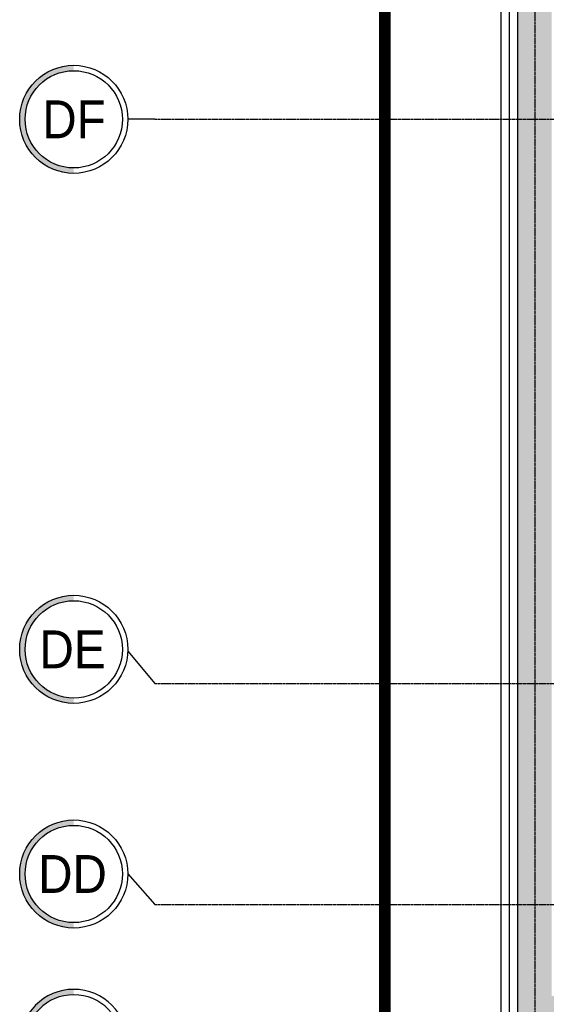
# Model space of a CAD drawing. Header units: inches. Extents: x 788 to 26783, y -4103 to 21.
# Tile 72 of 101: x 21176 to 21487, y -1216 to -633. Entities that reach past the tile are written whole.
import ezdxf
from ezdxf.enums import TextEntityAlignment as Align

# ---------------------------------------------------------------- set-up
doc = ezdxf.new("R2010")
doc.units = ezdxf.units.IN
doc.header["$MEASUREMENT"] = 0
doc.linetypes.add('CENTER', pattern=[2, 1.25, -0.25, 0.25, -0.25])
doc.linetypes.add('HIDDEN', pattern=[9.525, 6.35, -3.175])
for name, color, linetype in [('E50', 3, 'Continuous'), ('Os-osie glowne', 1, 'CENTER'), ('Os-osie-opis', 2, 'Continuous'), ('Sc-beton', 7, 'Continuous'), ('Sc-beton-hatch', 86, 'Continuous'), ('Sc-izolacja term-styropian', 151, 'STYROPIAN-KA')]:
    doc.layers.add(name, color=color, linetype=linetype)
doc.styles.add('dwg_opis duży', font='ARIAL.TTF', dxfattribs={"width": 0.9})
doc.linetypes.add('STYROPIAN-KA', pattern='A,0.0001,-0.1,[135,ltypeshp.shx,S=0.1,R=0,X=-0.1,Y=0],0,[135,ltypeshp.shx,S=0.1,R=180,X=0.1,Y=0],-0.1', length=0.2001)
doc.linetypes.add('ZIGZAG', pattern='A,0.00254,-5.08,[131,ltypeshp.shx,S=5.08,R=0,X=-5.08,Y=0],-10.16,[131,ltypeshp.shx,S=5.08,R=180,X=5.08,Y=0],-5.08', length=20.32254)

# ---------------------------------------------------------------- blocks, each defined once
blk = doc.blocks.new('_opis_osi')
blk.add_hatch(color=256).paths.add_polyline_path([(32, -32), (28.8, -32, -1), (-28.8, -32), (-32, -32, 1)])
for radius in [32, 28.8]:
    blk.add_circle((0, -32), radius)
at = {"style": 'dwg_opis duży', "width": 0.9}
blk.add_attdef('AXNAMEV', text='', height=22.4, rotation=90, dxfattribs=at).set_placement((0, -32), align=Align.MIDDLE_CENTER)

msp = doc.modelspace()

# ---------------------------------------------------------------- hatches: boundary and pattern name
at = {"layer": 'Sc-beton-hatch'}
h = msp.add_hatch(dxfattribs=at)
h.set_pattern_fill('ANSI33', color=256, style=0)
h.set_pattern_definition([(45, (-29453.0206, 16237.085), (-4.49012806, 4.49012806), []), (45, (-29448.5305, 16237.085), (-4.49012806, 4.49012806), [3.175, -1.5875])])
h.paths.add_polyline_path([(21815.53, -550.83), (21480.53, -550.83), (21480.53, -691.83), (21490.53, -691.83), (21490.53, -560.83), (21805.53, -560.83), (21805.53, -614.33), (21815.53, -617.78)])
h.paths.add_polyline_path([(22084.53, -550.83), (21815.53, -550.83), (21815.53, -617.78), (21825.53, -621.22), (21825.53, -560.83), (22074.53, -560.83), (22074.53, -571.83), (22084.53, -571.83)])
h.paths.add_polyline_path([(22084.53, -540.83), (21815.53, -540.83), (21815.53, -550.83), (22084.53, -550.83)])
h.paths.add_polyline_path([(21815.53, -540.83), (21480.53, -540.83), (21480.53, -550.83), (21815.53, -550.83)])
h.paths.add_polyline_path([(21825.53, -621.22), (21815.53, -617.78), (21815.53, -691.83), (22084.53, -691.83), (22084.53, -671.83), (22074.53, -671.83), (22074.53, -681.83), (21825.53, -681.83)])
h.paths.add_polyline_path([(21815.53, -617.78), (21805.53, -614.33), (21805.53, -691.83), (21815.53, -691.83)])
h.paths.add_polyline_path([(21949.03, -691.83), (21815.53, -691.83), (21815.53, -1025.83), (21897.03, -1025.83), (21897.03, -1015.83), (21825.53, -1015.83), (21825.53, -701.83), (21949.03, -701.83)])
h.paths.add_polyline_path([(21815.53, -691.83), (21805.53, -691.83), (21805.53, -1025.83), (21815.53, -1025.83)])
h.paths.add_polyline_path([(21897.03, -1025.83), (21815.53, -1025.83), (21815.53, -1045.83), (21825.53, -1045.83), (21825.53, -1035.83), (21897.03, -1035.83)])
h.paths.add_polyline_path([(21815.53, -1025.83), (21805.53, -1025.83), (21805.53, -1045.83), (21815.53, -1045.83)])
h.paths.add_polyline_path([(22084.53, -691.83), (21949.03, -691.83), (21949.03, -701.83), (22074.53, -701.83), (22074.53, -1015.83), (22031.03, -1015.83), (22031.03, -1025.83), (22084.53, -1025.83)])
h.paths.add_polyline_path([(22094.53, -671.83), (22084.53, -671.83), (22084.53, -691.83), (22094.53, -691.83)])
h.paths.add_polyline_path([(22094.53, -691.83), (22084.53, -691.83), (22084.53, -1025.83), (22094.53, -1025.83)])
h.paths.add_polyline_path([(22094.53, -1025.83), (22084.53, -1025.83), (22084.53, -1035.83), (22094.53, -1035.83)])
h.paths.add_polyline_path([(22084.53, -1025.83), (22031.03, -1025.83), (22031.03, -1035.83), (22084.53, -1035.83)])
h.paths.add_polyline_path([(22094.53, -1035.83), (22084.53, -1035.83), (22084.53, -1156.83), (22199.53, -1156.83), (22199.53, -1146.83), (22094.53, -1146.83)])
h.paths.add_polyline_path([(22084.53, -1035.83), (22074.53, -1035.83), (22074.53, -1109.83), (22074.53, -1156.83), (22084.53, -1156.83)])
h.paths.add_polyline_path([(22084.53, -1156.83), (22074.53, -1156.83), (22074.53, -1166.83), (22084.53, -1166.83)])
h.paths.add_polyline_path([(22199.53, -1156.83), (22084.53, -1156.83), (22084.53, -1166.83), (22199.53, -1166.83)])
h.paths.add_polyline_path([(21480.53, -540.83), (21470.53, -540.83), (21470.53, -550.83), (21480.53, -550.83)])
h.paths.add_polyline_path([(21480.53, -550.83), (21470.53, -550.83), (21470.53, -691.83), (21480.53, -691.83)])
h.paths.add_polyline_path([(21490.53, -691.83), (21480.53, -691.83), (21480.53, -1025.83), (21490.53, -1025.83)])
h.paths.add_polyline_path([(21480.53, -691.83), (21470.53, -691.83), (21470.53, -1025.83), (21480.53, -1025.83)])
h.paths.add_polyline_path([(21490.53, -1025.83), (21480.53, -1025.83), (21480.53, -1156.83), (21490.53, -1156.83)])
h.paths.add_polyline_path([(21480.53, -1025.83), (21470.53, -1025.83), (21470.53, -1156.83), (21480.53, -1156.83)])
h.paths.add_polyline_path([(21490.53, -1156.83), (21480.53, -1156.83), (21480.53, -1220.83), (21815.53, -1220.83), (21815.53, -1200.83), (21805.53, -1200.83), (21805.53, -1210.83), (21490.53, -1210.83)])
h.paths.add_polyline_path([(21480.53, -1156.83), (21470.53, -1156.83), (21470.53, -1220.83), (21480.53, -1220.83)])
h.paths.add_polyline_path([(21815.53, -1220.83), (21480.53, -1220.83), (21480.53, -1396.83), (21490.53, -1396.83), (21490.53, -1230.83), (21815.53, -1230.83)])
h.paths.add_polyline_path([(21480.53, -1220.83), (21470.53, -1220.83), (21470.53, -1396.83), (21480.53, -1396.83)])
h.paths.add_polyline_path([(21825.53, -1200.83), (21815.53, -1200.83), (21815.53, -1220.83), (21825.53, -1220.83)])
h.paths.add_polyline_path([(21825.53, -1220.83), (21815.53, -1220.83), (21815.53, -1230.83), (21825.53, -1230.83)])
h.paths.add_polyline_path([(21697.05, -1229.29), (21697.05, -1212.37), (21714.3, -1212.37), (21714.3, -1229.29)], flags=9)

# ---------------------------------------------------------------- linework, layer by layer
at = {"layer": 'E50', "linetype": 'HIDDEN', "ltscale": 10, "const_width": 7}
msp.add_lwpolyline([(22957.8, -402.81), (21491.73, -403.68, 0.414214), (21391.73, -503.68), (21391.73, -1689.63, 0.414214), (21491.73, -1789.63), (22856.5, -1789.63)], format="xyb", dxfattribs=at)
at = {"layer": 'Os-osie glowne'}
for points in [[(21480.53, -325.83), (21480.53, -1888.72)], [(21255.53, -691.83), (23893.41, -691.83)], [(21255.53, -1025.83), (23893.41, -1025.83)], [(21255.53, -1156.83), (23893.41, -1156.83)]]:
    msp.add_lwpolyline(points, dxfattribs=at)
at = {"layer": 'Os-osie-opis'}
for points in [[(21255.53, -691.83), (21239.53, -691.83)], [(21239.53, -1006.67), (21255.53, -1025.83)], [(21239.53, -1138.67), (21255.53, -1156.83)]]:
    msp.add_lwpolyline(points, dxfattribs=at)
at = {"layer": 'Sc-beton'}
msp.add_line((21470.53, -1710.83), (21470.53, -540.83), dxfattribs=at)
at = {"layer": 'Sc-izolacja term-styropian', "linetype": 'ByBlock'}
msp.add_line((21460.53, -1720.83), (21460.53, -530.83), dxfattribs=at)
at = {"layer": 'Sc-izolacja term-styropian', "linetype": 'ZIGZAG', "ltscale": 0.018}
msp.add_line((21465.53, -1715.83), (21465.53, -535.83), dxfattribs=at)

# ---------------------------------------------------------------- block references
at = {"layer": 'Os-osie-opis'}
ref = msp.add_blockref('_opis_osi', (21239.53, -691.83), dxfattribs=dict(at, rotation=270))
ref.add_attrib('AXNAMEV', 'DF', dxfattribs={"layer": '0', "height": 22.4, "style": 'dwg_opis duży', "width": 0.9}).set_placement((21207.69, -691.83), align=Align.MIDDLE_CENTER)
ref = msp.add_blockref('_opis_osi', (21239.53, -1005.67), dxfattribs=dict(at, rotation=270))
ref.add_attrib('AXNAMEV', 'DE', dxfattribs={"layer": '0', "height": 22.4, "style": 'dwg_opis duży', "width": 0.9}).set_placement((21206.81, -1005.67), align=Align.MIDDLE_CENTER)
ref = msp.add_blockref('_opis_osi', (21239.53, -1138.67), dxfattribs=dict(at, rotation=270))
ref.add_attrib('AXNAMEV', 'DD', dxfattribs={"layer": '0', "height": 22.4, "style": 'dwg_opis duży', "width": 0.9}).set_placement((21206.81, -1138.67), align=Align.MIDDLE_CENTER)
ref = msp.add_blockref('_opis_osi', (21239.53, -1238.99), dxfattribs=dict(at, xscale=-1, rotation=270))
ref.add_attrib('AXNAMEV', 'DC', dxfattribs={"layer": '0', "height": 22.4, "style": 'dwg_opis duży', "width": 0.9}).set_placement((21206.81, -1238.99), align=Align.MIDDLE_CENTER)

doc.saveas('drawing.dxf')
